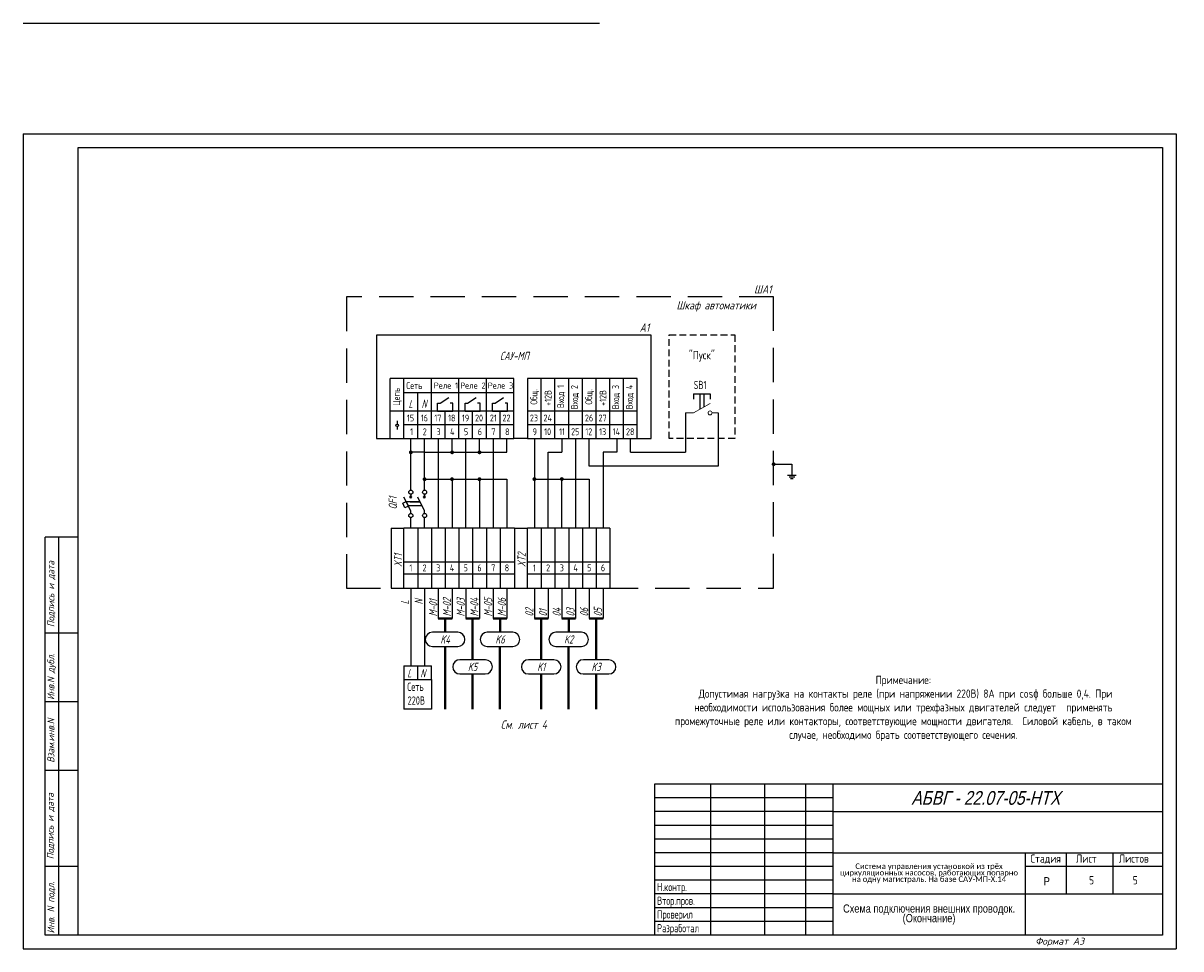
# Model space of a CAD drawing. Header units: millimetres. Extents: x 1953 to 2374, y 690 to 2622.
# Tile 1 of 4: x 1953 to 2374, y 690 to 1027. Entities that reach past the tile are written whole.
import ezdxf
from ezdxf.enums import TextEntityAlignment as Align

# ---------------------------------------------------------------- set-up
doc = ezdxf.new("R2010")
doc.units = ezdxf.units.MM
doc.linetypes.add('CONTI', pattern=[0])
doc.linetypes.add('DASHED2', pattern=[0.375, 0.25, -0.125])
doc.layers.add('015', color=7, linetype='Continuous', lineweight=15)
for name, color, linetype in [('Размеры', 3, 'Continuous'), ('Съемка', 162, 'Continuous'), ('Текст', 7, 'Continuous'), ('Форматка', 4, 'Continuous')]:
    doc.layers.add(name, color=color, linetype=linetype)
doc.layers.add('Слой1', color=10, linetype='Continuous', lineweight=200, plot=False)
doc.styles.add('35', font='romans.shx', dxfattribs={"width": 0.7, "oblique": 15, "height": 3.5})
doc.styles.add('Arial', font='arial.ttf')
doc.styles.add('GOST', font='GOST.shx', dxfattribs={"oblique": 15})
doc.styles.add('gost2304', font='gost_ptb.shx', dxfattribs={"width": 0.8, "oblique": 15, "height": 2.5})
doc.styles.add('Romans8', font='romans8.shx', dxfattribs={"width": 0.8, "height": 3})
doc.styles.add('style3', font='simplex.shx', dxfattribs={"height": 3})
doc.styles.add('style4', font='romans.shx', dxfattribs={"width": 0.7, "height": 3})

msp = doc.modelspace()

# ---------------------------------------------------------------- hatches: boundary and pattern name
at = {"layer": 'Съемка', "linetype": 'CONTI', "ltscale": 0.3}
for points in [[(2094.57, 870.5, 1), (2093.16, 870.5, 1)], [(2109.57, 870.5, 1), (2108.16, 870.5, 1)], [(2119.57, 870.5, 1), (2118.16, 870.5, 1)], [(2226.03, 865.45, 1), (2226.03, 866.87, 1)], [(2099.57, 860.71, 1), (2098.16, 860.71, 1)], [(2109.57, 860.71, 1), (2108.16, 860.71, 1)]]:
    msp.add_hatch(color=7, dxfattribs=at).paths.add_polyline_path(points)
h = msp.add_hatch(color=7, dxfattribs=at)
edge = h.paths.add_edge_path()
edge.add_arc((2118.87, 860.71), 0.709, 0, 360)
h = msp.add_hatch(color=7, dxfattribs=at)
edge = h.paths.add_edge_path()
edge.add_arc((2138.87, 860.75), 0.709, 0, 360)
h = msp.add_hatch(color=7, dxfattribs=at)
edge = h.paths.add_edge_path()
edge.add_arc((2148.87, 860.75), 0.709, 0, 360)

# ---------------------------------------------------------------- linework, layer by layer
for p, q in [((2091.37, 913.19), (2081.37, 913.19)), ((2081.37, 913.19), (2081.37, 875.5)), ((2181.37, 913.19), (2091.37, 913.19)), ((2181.37, 875.5), (2181.37, 913.19)), ((2086.37, 885.5), (2086.37, 897.34)), ((2091.37, 897.34), (2086.37, 897.34)), ((2091.37, 885.5), (2091.37, 897.34)), ((2096.37, 897.34), (2091.37, 897.34)), ((2101.37, 897.34), (2096.37, 897.34)), ((2101.37, 885.5), (2101.37, 897.34)), ((2106.37, 897.34), (2101.37, 897.34)), ((2111.37, 897.34), (2106.37, 897.34)), ((2111.37, 885.5), (2111.37, 897.34)), ((2116.37, 897.34), (2111.37, 897.34)), ((2121.37, 897.34), (2116.37, 897.34)), ((2121.37, 885.5), (2121.37, 897.34)), ((2126.37, 897.34), (2121.37, 897.34)), ((2131.37, 897.34), (2126.37, 897.34)), ((2131.37, 885.5), (2131.37, 897.34)), ((2141.37, 897.34), (2136.37, 897.34)), ((2136.37, 897.34), (2136.37, 875.5)), ((2141.37, 885.5), (2141.37, 897.34)), ((2146.37, 897.34), (2141.37, 897.34)), ((2146.37, 885.5), (2146.37, 897.34)), ((2151.37, 897.34), (2146.37, 897.34)), ((2151.37, 885.5), (2151.37, 897.34)), ((2156.37, 897.34), (2151.37, 897.34)), ((2156.37, 885.5), (2156.37, 897.34)), ((2161.37, 897.34), (2156.37, 897.34)), ((2161.37, 885.5), (2161.37, 897.34)), ((2166.37, 897.34), (2161.37, 897.34)), ((2166.37, 885.5), (2166.37, 897.34)), ((2171.37, 897.34), (2166.37, 897.34)), ((2171.37, 885.5), (2171.37, 897.34)), ((2176.37, 897.34), (2171.37, 897.34)), ((2176.37, 885.5), (2176.37, 897.34)), ((2096.37, 885.5), (2096.37, 892.34)), ((2196.87, 891.87), (2202.87, 891.87)), ((2196.87, 891.87), (2196.87, 889.87)), ((2199.12, 891.87), (2200.62, 891.87)), ((2199.12, 891.87), (2199.12, 886.17)), ((2200.62, 891.87), (2200.62, 887.03)), ((2202.87, 891.87), (2202.87, 889.87)), ((2103.61, 885.5), (2103.61, 888.42)), ((2103.61, 888.42), (2104.54, 888.42)), ((2109.12, 888.42), (2108.19, 888.42)), ((2109.12, 885.5), (2109.12, 888.42)), ((2113.61, 885.5), (2113.61, 888.42)), ((2113.61, 888.42), (2114.54, 888.42)), ((2119.12, 888.42), (2118.19, 888.42)), ((2119.12, 885.5), (2119.12, 888.42)), ((2123.61, 885.5), (2123.61, 888.42)), ((2123.61, 888.42), (2124.54, 888.42)), ((2129.12, 888.42), (2128.19, 888.42)), ((2129.12, 885.5), (2129.12, 888.42)), ((2086.37, 880.5), (2086.37, 885.5)), ((2091.37, 885.5), (2086.37, 885.5)), ((2091.37, 880.5), (2091.37, 885.5)), ((2096.37, 885.5), (2091.37, 885.5)), ((2096.37, 880.5), (2096.37, 885.5)), ((2101.37, 885.5), (2096.37, 885.5)), ((2101.37, 880.5), (2101.37, 885.5)), ((2106.37, 885.5), (2101.37, 885.5)), ((2103.61, 885.5), (2109.12, 885.5)), ((2106.37, 880.5), (2106.37, 885.5)), ((2111.37, 885.5), (2106.37, 885.5)), ((2111.37, 880.5), (2111.37, 885.5)), ((2116.37, 885.5), (2111.37, 885.5)), ((2113.61, 885.5), (2119.12, 885.5)), ((2116.37, 880.5), (2116.37, 885.5)), ((2121.37, 885.5), (2116.37, 885.5)), ((2121.37, 880.5), (2121.37, 885.5)), ((2126.37, 885.5), (2121.37, 885.5)), ((2123.61, 885.5), (2129.12, 885.5)), ((2126.37, 880.5), (2126.37, 885.5)), ((2131.37, 885.5), (2126.37, 885.5)), ((2131.37, 880.5), (2131.37, 885.5)), ((2141.37, 885.5), (2136.37, 885.5)), ((2141.37, 880.5), (2141.37, 885.5)), ((2146.37, 885.5), (2141.37, 885.5)), ((2146.37, 880.5), (2146.37, 885.5)), ((2151.37, 885.5), (2146.37, 885.5)), ((2151.37, 880.5), (2151.37, 885.5)), ((2156.37, 885.5), (2151.37, 885.5)), ((2156.37, 880.5), (2156.37, 885.5)), ((2161.37, 885.5), (2156.37, 885.5)), ((2161.37, 880.5), (2161.37, 885.5)), ((2166.37, 885.5), (2161.37, 885.5)), ((2166.37, 880.5), (2166.37, 885.5)), ((2171.37, 885.5), (2166.37, 885.5)), ((2171.37, 880.5), (2171.37, 885.5)), ((2176.37, 885.5), (2171.37, 885.5)), ((2176.37, 880.5), (2176.37, 885.5)), ((2193.87, 884.87), (2193.87, 870.5)), ((2205.87, 884.87), (2205.87, 865.5)), ((2086.37, 875.5), (2086.37, 880.5)), ((2091.37, 875.5), (2091.37, 880.5)), ((2096.37, 880.5), (2091.37, 880.5)), ((2096.37, 875.5), (2096.37, 880.5)), ((2101.37, 880.5), (2096.37, 880.5)), ((2101.37, 875.5), (2101.37, 880.5)), ((2106.37, 880.5), (2101.37, 880.5)), ((2106.37, 875.5), (2106.37, 880.5)), ((2111.37, 880.5), (2106.37, 880.5)), ((2111.37, 875.5), (2111.37, 880.5)), ((2116.37, 880.5), (2111.37, 880.5)), ((2116.37, 875.5), (2116.37, 880.5)), ((2121.37, 880.5), (2116.37, 880.5)), ((2121.37, 875.5), (2121.37, 880.5)), ((2126.37, 880.5), (2121.37, 880.5)), ((2126.37, 875.5), (2126.37, 880.5)), ((2131.37, 880.5), (2126.37, 880.5)), ((2131.37, 875.5), (2131.37, 880.5)), ((2141.37, 880.5), (2136.37, 880.5)), ((2141.37, 875.5), (2141.37, 880.5)), ((2146.37, 880.5), (2141.37, 880.5)), ((2146.37, 875.5), (2146.37, 880.5)), ((2151.37, 880.5), (2146.37, 880.5)), ((2151.37, 875.5), (2151.37, 880.5)), ((2156.37, 880.5), (2151.37, 880.5)), ((2156.37, 875.5), (2156.37, 880.5)), ((2161.37, 880.5), (2156.37, 880.5)), ((2161.37, 875.5), (2161.37, 880.5)), ((2166.37, 880.5), (2161.37, 880.5)), ((2166.37, 875.5), (2166.37, 880.5)), ((2171.37, 880.5), (2166.37, 880.5)), ((2171.37, 875.5), (2171.37, 880.5)), ((2176.37, 880.5), (2171.37, 880.5)), ((2176.37, 875.5), (2176.37, 880.5)), ((2081.37, 875.5), (2086.37, 875.5)), ((2086.37, 875.5), (2091.37, 875.5)), ((2091.37, 875.5), (2096.37, 875.5)), ((2093.87, 858.58), (2093.87, 875.5)), ((2096.37, 875.5), (2101.37, 875.5)), ((2098.87, 870.5), (2098.87, 875.5)), ((2101.37, 875.5), (2106.37, 875.5)), ((2103.87, 875.5), (2103.87, 858.58)), ((2106.37, 875.5), (2111.37, 875.5)), ((2108.87, 870.5), (2108.87, 875.5)), ((2111.37, 875.5), (2116.37, 875.5)), ((2113.87, 858.58), (2113.87, 875.5)), ((2116.37, 875.5), (2121.37, 875.5)), ((2118.87, 870.5), (2118.87, 875.5)), ((2121.37, 875.5), (2126.37, 875.5)), ((2123.87, 875.5), (2123.87, 858.58)), ((2126.37, 875.5), (2131.37, 875.5)), ((2128.87, 870.5), (2128.87, 875.5)), ((2136.37, 875.5), (2131.37, 875.5)), ((2136.37, 875.5), (2141.37, 875.5)), ((2138.87, 875.5), (2138.87, 858.58)), ((2141.37, 875.5), (2146.37, 875.5)), ((2146.37, 875.5), (2151.37, 875.5)), ((2148.87, 875.5), (2148.87, 870.5)), ((2151.37, 875.5), (2156.37, 875.5)), ((2153.87, 875.5), (2153.87, 858.58)), ((2156.37, 875.5), (2161.37, 875.5)), ((2158.87, 865.5), (2158.87, 875.5)), ((2161.37, 875.5), (2166.37, 875.5)), ((2166.37, 875.5), (2171.37, 875.5)), ((2168.87, 875.5), (2168.87, 870.5)), ((2171.37, 875.5), (2176.37, 875.5)), ((2173.87, 870.5), (2173.87, 875.5)), ((2176.37, 875.5), (2181.37, 875.5)), ((2098.87, 870.5), (2093.87, 870.5)), ((2098.87, 858.58), (2098.87, 870.5)), ((2098.87, 870.5), (2108.87, 870.5)), ((2108.87, 870.5), (2118.87, 870.5)), ((2118.87, 870.5), (2128.87, 870.5)), ((2143.87, 858.58), (2143.87, 870.5)), ((2143.87, 870.5), (2148.87, 870.5)), ((2163.87, 870.5), (2163.87, 858.58)), ((2168.87, 870.5), (2163.87, 870.5)), ((2173.87, 870.5), (2193.87, 870.5)), ((2205.87, 865.5), (2158.87, 865.5)), ((2226.03, 866.16), (2232.64, 866.16)), ((2232.64, 866.16), (2232.64, 862.23)), ((2098.87, 860.71), (2108.87, 860.71)), ((2108.87, 860.71), (2108.87, 858.58)), ((2108.87, 860.71), (2118.87, 860.71)), ((2118.87, 860.71), (2118.87, 858.58)), ((2118.87, 860.71), (2128.87, 860.71)), ((2128.87, 860.71), (2128.87, 858.58)), ((2138.87, 860.75), (2158.87, 860.75)), ((2148.87, 858.58), (2148.87, 860.75)), ((2158.87, 860.75), (2158.87, 858.58)), ((2231.13, 862.23), (2234.29, 862.23)), ((2231.72, 861.57), (2233.7, 861.57)), ((2232.11, 860.92), (2233.18, 860.92)), ((2093.87, 856.72), (2093.87, 858.58)), ((2098.87, 856.72), (2098.87, 858.58)), ((2103.87, 858.58), (2103.87, 842.88)), ((2108.87, 858.58), (2108.87, 842.88)), ((2113.87, 842.88), (2113.87, 858.58)), ((2118.87, 858.58), (2118.87, 842.88)), ((2123.87, 858.58), (2123.87, 842.88)), ((2128.87, 858.58), (2128.87, 842.88)), ((2138.87, 858.58), (2138.87, 842.88)), ((2143.87, 842.88), (2143.87, 858.58)), ((2148.87, 842.88), (2148.87, 858.58)), ((2153.87, 858.58), (2153.87, 842.88)), ((2158.87, 858.58), (2158.87, 842.88)), ((2163.87, 858.58), (2163.87, 842.88)), ((2093.87, 842.88), (2093.87, 846.72)), ((2093.87, 842.88), (2093.87, 846.72)), ((2093.87, 842.88), (2093.87, 846.72)), ((2098.87, 842.88), (2098.87, 846.72)), ((2096.37, 842.88), (2091.37, 842.88)), ((2096.37, 842.88), (2096.37, 821.04)), ((2101.37, 842.88), (2096.37, 842.88)), ((2101.37, 842.88), (2101.37, 821.04)), ((2106.37, 842.88), (2101.37, 842.88)), ((2106.37, 842.88), (2106.37, 821.04)), ((2111.37, 842.88), (2106.37, 842.88)), ((2111.37, 842.88), (2111.37, 821.04)), ((2116.37, 842.88), (2111.37, 842.88)), ((2116.37, 842.88), (2116.37, 821.04)), ((2121.37, 842.88), (2116.37, 842.88)), ((2121.37, 842.88), (2121.37, 821.04)), ((2126.37, 842.88), (2121.37, 842.88)), ((2126.37, 842.88), (2126.37, 821.04)), ((2131.65, 842.88), (2126.37, 842.88)), ((2131.65, 842.88), (2131.65, 821.04)), ((2141.37, 842.88), (2136.37, 842.88)), ((2141.37, 842.88), (2141.37, 821.04)), ((2146.37, 842.88), (2141.37, 842.88)), ((2146.37, 842.88), (2146.37, 821.04)), ((2146.37, 842.88), (2146.37, 821.04)), ((2151.37, 842.88), (2146.37, 842.88)), ((2151.37, 842.88), (2151.37, 821.04)), ((2151.37, 842.88), (2151.37, 821.04)), ((2151.37, 842.88), (2151.37, 821.04)), ((2156.37, 842.88), (2151.37, 842.88)), ((2156.37, 842.88), (2156.37, 821.04)), ((2161.37, 842.88), (2156.37, 842.88)), ((2161.37, 842.88), (2161.37, 821.04)), ((2161.37, 842.88), (2161.37, 821.04)), ((2166.37, 842.88), (2161.37, 842.88)), ((2166.37, 842.88), (2166.37, 821.04)), ((2091.37, 830.64), (2096.37, 830.64)), ((2096.37, 830.64), (2101.37, 830.64)), ((2101.37, 830.64), (2106.37, 830.64)), ((2106.37, 830.64), (2111.37, 830.64)), ((2111.37, 830.64), (2116.37, 830.64)), ((2116.37, 830.64), (2121.37, 830.64)), ((2121.37, 830.64), (2126.37, 830.64)), ((2126.37, 830.64), (2131.65, 830.64)), ((2136.37, 830.64), (2141.37, 830.64)), ((2141.37, 830.64), (2146.37, 830.64)), ((2146.37, 830.64), (2151.37, 830.64)), ((2151.37, 830.64), (2156.37, 830.64)), ((2156.37, 830.64), (2161.37, 830.64)), ((2161.37, 830.64), (2166.37, 830.64)), ((2091.37, 826.17), (2096.37, 826.17)), ((2096.37, 826.17), (2101.37, 826.17)), ((2101.37, 826.17), (2106.37, 826.17)), ((2106.37, 826.17), (2111.37, 826.17)), ((2111.37, 826.17), (2116.37, 826.17)), ((2116.37, 826.17), (2121.37, 826.17)), ((2121.37, 826.17), (2126.37, 826.17)), ((2126.37, 826.17), (2131.65, 826.17)), ((2136.37, 826.17), (2141.37, 826.17)), ((2141.37, 826.17), (2146.37, 826.17)), ((2146.37, 826.17), (2151.37, 826.17)), ((2151.37, 826.17), (2156.37, 826.17)), ((2156.37, 826.17), (2161.37, 826.17)), ((2161.37, 826.17), (2166.37, 826.17)), ((2091.37, 821.04), (2096.37, 821.04)), ((2093.87, 821.04), (2093.87, 812.68)), ((2096.37, 821.04), (2101.37, 821.04)), ((2098.87, 821.04), (2098.87, 812.68)), ((2101.37, 821.04), (2106.37, 821.04)), ((2103.87, 821.04), (2103.87, 809.92)), ((2106.37, 821.04), (2111.37, 821.04)), ((2108.87, 821.04), (2108.87, 809.92)), ((2111.37, 821.04), (2116.37, 821.04)), ((2113.87, 821.04), (2113.87, 809.92)), ((2116.37, 821.04), (2121.37, 821.04)), ((2118.87, 821.04), (2118.87, 809.92)), ((2121.37, 821.04), (2126.37, 821.04)), ((2123.87, 821.04), (2123.87, 809.92)), ((2126.37, 821.04), (2131.37, 821.04)), ((2128.87, 821.04), (2128.87, 809.92)), ((2136.37, 821.04), (2141.37, 821.04)), ((2136.37, 821.04), (2141.37, 821.04)), ((2138.87, 821.04), (2138.87, 809.92)), ((2141.37, 821.04), (2146.37, 821.04)), ((2143.87, 821.04), (2143.87, 809.92)), ((2146.37, 821.04), (2151.37, 821.04)), ((2148.87, 821.04), (2148.87, 809.92)), ((2151.37, 821.04), (2156.37, 821.04)), ((2151.37, 821.04), (2156.37, 821.04)), ((2153.87, 821.04), (2153.87, 809.92)), ((2156.37, 821.04), (2161.37, 821.04)), ((2158.87, 821.04), (2158.87, 809.92)), ((2161.37, 821.04), (2166.37, 821.04)), ((2163.87, 821.04), (2163.87, 809.92)), ((2093.87, 812.68), (2093.87, 792.73)), ((2098.87, 812.68), (2098.87, 792.73)), ((2111.01, 804.92), (2101.72, 804.92)), ((2131.01, 804.92), (2121.72, 804.92)), ((2156.01, 804.92), (2146.72, 804.92)), ((2121.01, 794.92), (2111.72, 794.92)), ((2146.01, 794.92), (2136.72, 794.92)), ((2166.01, 794.92), (2156.72, 794.92)), ((2091.37, 792.73), (2096.37, 792.73)), ((2091.37, 792.73), (2091.37, 787.73)), ((2096.37, 792.73), (2101.37, 792.73)), ((2096.37, 787.73), (2096.37, 792.73)), ((2101.37, 787.73), (2101.37, 792.73)), ((2091.37, 787.73), (2101.37, 787.73)), ((2091.37, 787.73), (2091.37, 776.95)), ((2101.37, 787.73), (2101.37, 776.95)), ((2101.37, 776.95), (2091.37, 776.95))]:
    msp.add_line(p, q)
at = {"color": 7}
for p, q in [((2104.54, 888.42), (2107.66, 890.47)), ((2114.54, 888.42), (2117.66, 890.47)), ((2124.54, 888.42), (2127.66, 890.47)), ((2103.61, 885.5), (2103.61, 888.42)), ((2113.61, 885.5), (2113.61, 888.42)), ((2123.61, 885.5), (2123.61, 888.42)), ((2088.87, 881.93), (2088.87, 880.81)), ((2088.87, 879.91), (2088.87, 878.78)), ((2097.24, 852.47), (2092.24, 852.47)), ((2093.68, 852.47), (2097.24, 852.47)), ((2097.99, 850.97), (2092.99, 850.97)), ((2101.7, 799.75), (2110.98, 799.75)), ((2121.7, 799.75), (2130.98, 799.75)), ((2146.7, 799.75), (2155.98, 799.75)), ((2111.7, 789.75), (2120.98, 789.75)), ((2136.7, 789.75), (2145.98, 789.75)), ((2156.7, 789.75), (2165.98, 789.75))]:
    msp.add_line(p, q, dxfattribs=at)
at = {"color": 0}
for p, q in [((2093.87, 849.22), (2091.37, 854.22)), ((2093.47, 853.83), (2094.26, 854.61)), ((2094.26, 853.83), (2093.47, 854.61)), ((2093.87, 855.22), (2093.87, 854.22)), ((2098.87, 849.22), (2096.37, 854.22)), ((2098.47, 853.83), (2099.26, 854.61)), ((2099.26, 853.83), (2098.47, 854.61)), ((2098.87, 855.22), (2098.87, 854.22)), ((2093.87, 848.22), (2093.87, 849.22)), ((2098.87, 848.22), (2098.87, 849.22))]:
    msp.add_line(p, q, dxfattribs=at)
at = {"color": 0, "linetype": 'ByBlock'}
msp.add_line((2086.65, 842.88), (2086.65, 821.04), dxfattribs=at)
at = {"color": 0, "linetype": 'ByBlock', "ltscale": 0.1}
for p, q in [((2091.37, 821.04), (2091.37, 842.88)), ((2136.37, 821.04), (2136.37, 842.88))]:
    msp.add_line(p, q, dxfattribs=at)
at = {"lineweight": 40}
for p, q in [((2103.87, 809.92), (2108.87, 809.92)), ((2106.37, 804.92), (2106.37, 809.92)), ((2113.87, 809.92), (2118.87, 809.92)), ((2116.37, 794.92), (2116.37, 809.92)), ((2123.87, 809.92), (2128.87, 809.92)), ((2126.37, 804.92), (2126.37, 809.92)), ((2138.87, 809.92), (2143.87, 809.92)), ((2141.37, 794.92), (2141.37, 809.92)), ((2148.87, 809.92), (2153.87, 809.92)), ((2151.37, 804.92), (2151.37, 809.92)), ((2158.87, 809.92), (2163.87, 809.92)), ((2161.37, 794.92), (2161.37, 809.92)), ((2106.34, 799.75), (2106.34, 776.95)), ((2126.34, 799.75), (2126.34, 776.95)), ((2151.34, 799.75), (2151.34, 776.95)), ((2116.34, 789.75), (2116.34, 776.95)), ((2141.34, 789.75), (2141.34, 776.95)), ((2161.34, 789.75), (2161.34, 776.95))]:
    msp.add_line(p, q, dxfattribs=at)
at = {"color": 3, "linetype": 'DASHED2', "ltscale": 50}
msp.add_lwpolyline([(2226.03, 927.11), (2070.37, 927.11), (2070.37, 821.04), (2226.03, 821.04)], close=True, dxfattribs=at)
at = {"linetype": 'DASHED2', "ltscale": 10}
msp.add_lwpolyline([(2187.97, 913.3), (2211.91, 913.3), (2211.91, 875.5), (2187.97, 875.5)], close=True, dxfattribs=at)
at = {"color": 0, "ltscale": 0.008}
msp.add_lwpolyline([(2091.73, 850.3), (2090.89, 851.99), (2092.16, 852.63), (2093.01, 850.93)], close=True, dxfattribs=at)
at = {"color": 7}
msp.add_circle((2088.87, 880.36), 0.452, dxfattribs=at)
at = {"color": 0}
for centre in [(2093.87, 855.97), (2098.87, 855.97), (2093.87, 847.47), (2098.87, 847.47)]:
    msp.add_circle(centre, 0.75, dxfattribs=at)
at = {"color": 7}
for centre, start, end in [((2101.72, 802.33), 90, 269.4515), ((2110.98, 802.33), 270, 89.4515), ((2121.72, 802.33), 90, 269.4515), ((2130.98, 802.33), 270, 89.4515), ((2146.72, 802.33), 90, 269.4515), ((2155.98, 802.33), 270, 89.4515), ((2111.72, 792.33), 90, 269.4515), ((2120.98, 792.33), 270, 89.4515), ((2136.72, 792.33), 90, 269.4515), ((2145.98, 792.33), 270, 89.4515), ((2156.72, 792.33), 90, 269.4515), ((2165.98, 792.33), 270, 89.4515)]:
    msp.add_arc(centre, 2.59, start, end, dxfattribs=at)
at = {"layer": '015', "color": 7, "ltscale": 100}
for p, q in [((2196.87, 884.87), (2202.87, 888.33)), ((2193.87, 884.87), (2196.87, 884.87)), ((2203.59, 884.87), (2205.87, 884.87))]:
    msp.add_line(p, q, dxfattribs=at)
at = {"layer": '015', "color": 7, "ltscale": 0.008}
for start, end in [(90, 270), (270, 90)]:
    msp.add_arc((2202.87, 884.87), 0.726, start, end, dxfattribs=at)
at = {"layer": 'Размеры', "color": 7}
for p, q in [((2091.37, 892.34), (2131.37, 892.34)), ((2086.65, 842.88), (2091.37, 842.88)), ((2131.65, 842.88), (2136.37, 842.88)), ((2086.65, 821.04), (2091.37, 821.04)), ((2131.65, 821.04), (2136.37, 821.04))]:
    msp.add_line(p, q, dxfattribs=at)
at = {"layer": 'Слой1', "color": 7, "linetype": 'ByBlock', "lineweight": -3, "ltscale": 0.4}
for p, q in [((1952.64, 1026.87), (2162.64, 1026.87)), ((1952.64, 1026.87), (2162.64, 1026.87)), ((1952.64, 1026.87), (2162.64, 1026.87)), ((1952.64, 986.59), (2162.64, 986.59)), ((1971.34, 986.59), (2372.64, 986.59)), ((1952.64, 689.59), (2162.64, 689.59)), ((2162.64, 689.59), (2372.64, 689.59))]:
    msp.add_line(p, q, dxfattribs=at)
at = {"layer": 'Слой1', "color": 7, "lineweight": -3}
for p, q in [((1952.64, 986.59), (1952.64, 689.59)), ((1952.64, 986.59), (1952.64, 689.59)), ((1952.64, 986.59), (1952.64, 689.59)), ((1952.64, 986.59), (1952.64, 689.59)), ((2372.64, 986.59), (2372.64, 689.59)), ((2372.64, 986.59), (2372.64, 689.59)), ((2372.64, 986.59), (2372.64, 689.59))]:
    msp.add_line(p, q, dxfattribs=at)
at = {"layer": 'Форматка', "color": 7, "lineweight": -3}
for p, q in [((1972.64, 694.59), (1972.64, 981.59)), ((1972.64, 981.59), (2367.64, 981.59)), ((2367.64, 981.59), (2367.64, 694.59)), ((1972.64, 839.59), (1960.64, 839.59)), ((1960.64, 694.59), (1960.64, 839.59)), ((1965.64, 694.59), (1965.64, 839.59)), ((1972.64, 804.59), (1960.64, 804.59)), ((1972.64, 779.59), (1960.64, 779.59)), ((1972.64, 754.59), (1960.64, 754.59)), ((2367.64, 749.59), (2182.64, 749.59)), ((2182.64, 749.59), (2182.64, 694.59)), ((2203.02, 749.59), (2203.02, 694.59)), ((2222.64, 749.59), (2222.64, 694.59)), ((2237.64, 749.59), (2237.64, 694.59)), ((2247.64, 749.59), (2247.64, 694.59)), ((2247.64, 744.59), (2182.64, 744.59)), ((2247.64, 739.59), (2182.64, 739.59)), ((2247.64, 739.59), (2367.64, 739.59)), ((2247.64, 734.59), (2182.64, 734.59)), ((2247.64, 729.59), (2182.64, 729.59)), ((2247.64, 724.59), (2182.64, 724.59)), ((2247.64, 724.59), (2367.64, 724.59)), ((2317.64, 724.59), (2317.64, 694.59)), ((2332.64, 724.59), (2332.64, 709.59)), ((2349.64, 724.59), (2349.64, 709.59)), ((1972.64, 719.59), (1960.64, 719.59)), ((2247.64, 719.59), (2182.64, 719.59)), ((2367.64, 719.59), (2317.64, 719.59)), ((2247.64, 714.59), (2182.64, 714.59)), ((2247.64, 709.59), (2182.64, 709.59)), ((2247.64, 709.59), (2367.64, 709.59)), ((2247.64, 704.59), (2182.64, 704.59)), ((2247.64, 699.59), (2182.64, 699.59)), ((2367.64, 694.59), (1960.64, 694.59))]:
    msp.add_line(p, q, dxfattribs=at)

# ---------------------------------------------------------------- texts
at = {"color": 7, "oblique": 15}
for s, style, width, p in [('ШA1', 'style4', 0.8, (2222.08, 929.89)), ('Шкаф автоматики', 'style4', 0.8, (2205.11, 924.05)), ('A1', 'style4', 0.8, (2178.99, 915.97)), ('K4', 'style4', 0.7, (2106.35, 802.33)), ('K6', 'style4', 0.7, (2126.35, 802.33)), ('K2', 'style4', 0.7, (2151.35, 802.33)), ('K5', 'style4', 0.7, (2116.35, 792.33)), ('K1', 'style4', 0.7, (2141.35, 792.33)), ('K3', 'style4', 0.7, (2161.35, 792.33)), ('L', 'style3', 0.669676, (2093.33, 790.03)), ('N', 'style3', 0.669676, (2098.23, 790.03)), ('См. лист 4', 'style4', 0.8, (2135.03, 771.32))]:
    msp.add_text(s, height=3, dxfattribs=dict(at, style=style, width=width)).set_placement(p, align=Align.MIDDLE_CENTER)
at = {"color": 7, "style": 'style3', "oblique": 15, "width": 0.669676}
for s, p in [('L', (2093.03, 886.65)), ('N', (2097.76, 886.68))]:
    msp.add_text(s, height=3, dxfattribs=at).set_placement(p)
at = {"color": 7, "style": 'style4', "oblique": 15, "width": 0.700428}
for s, p in [('XT1', (2090.71, 828.71)), ('XT2', (2135.71, 828.71)), ('L', (2093.21, 815.08)), ('N', (2098.21, 815.08)), ('M-01', (2103.51, 810.69)), ('M-02', (2108.51, 810.69)), ('M-03', (2113.51, 810.69)), ('M-04', (2118.51, 810.69)), ('M-05', (2123.51, 810.69)), ('M-06', (2128.51, 810.69)), ('02', (2138.51, 810.69)), ('01', (2143.51, 810.69)), ('04', (2148.51, 810.69)), ('03', (2153.51, 810.69)), ('06', (2158.51, 810.69)), ('05', (2163.51, 810.69))]:
    msp.add_text(s, height=3, rotation=90, dxfattribs=at).set_placement(p)
at = {"lineweight": -3, "style": 'Arial', "oblique": 15, "width": 0.8}
msp.add_text('АБВГ - 22.07-05-НТХ', height=5, dxfattribs=at).set_placement((2330.4, 744.58), align=Align.MIDDLE_RIGHT)
at = {"color": 7, "style": 'Arial', "width": 0.8}
msp.add_text('Р', height=3, dxfattribs=at).set_placement((2324.41, 712.72))
at = {"color": 3, "insert": (2196.9, 896.55), "char_height": 3, "attachment_point": 1, "style": 'style4'}
msp.add_mtext_dynamic_manual_height_columns('SB1', width=11.9984, gutter_width=15, heights=[0], dxfattribs=at)
at = {"insert": (2092.1, 786.57), "char_height": 3, "attachment_point": 1, "style": 'style4'}
msp.add_mtext_dynamic_manual_height_columns('\\pi0.4899;Сеть\\P\\pi0.5899;220В', width=9.0798, gutter_width=15, heights=[0], dxfattribs=at)
at = {"insert": (2282.64, 717.09), "char_height": 2.2, "width": 70, "attachment_point": 5, "line_spacing_factor": 0.7, "style": 'Arial'}
msp.add_mtext('{\\fCalibri|b0|i0|c204|p34;\\H0.91667x;Система управления установкой из трёх циркуляционных насосов, работающих попарно \\fCalibri|b0|i0|c0|p34;\\H1.856x; \\H0.53878x;\\P\\fCalibri|b0|i0|c204|p34;на одну магистраль.\\fCalibri|b0|i0|c0|p34; \\fCalibri|b0|i0|c204|p34;На базе САУ-МП-Х.14\\H1.8986x; }', dxfattribs=at)
at = {"color": 7, "insert": (2282.64, 702.09), "char_height": 3, "width": 70, "attachment_point": 5, "line_spacing_factor": 0.7, "style": 'Arial'}
msp.add_mtext('\\pt24;{\\W0.8;Схема подключения внешних проводок. (Окончание)}', dxfattribs=at)
at = {"color": 0, "style": 'gost2304', "oblique": 15, "width": 0.8, "flags": 8}
msp.add_attdef('QF1', text='QF1', height=3, rotation=90, dxfattribs=at).set_placement((2088.79, 851.99), align=Align.CENTER)
at = {"layer": 'Текст', "lineweight": -3, "style": 'GOST', "oblique": 15, "width": 0.8}
msp.add_text('САУ-МП', height=3, dxfattribs=at).set_placement((2131.59, 905.62), align=Align.MIDDLE_CENTER)
at = {"layer": 'Текст', "color": 0, "style": 'Romans8', "width": 0.8}
for s, height, p in [('Сеть', 2.5, (2092.22, 893.59)), ('Реле 1', 2.2, (2102.21, 893.74)), ('Реле 2', 2.2, (2111.84, 893.74)), ('Реле 3', 2.2, (2121.87, 893.74)), ('15', 2.5, (2092.44, 881.75)), ('16', 2.5, (2097.48, 881.75)), ('17', 2.5, (2102.44, 881.75)), ('18', 2.5, (2107.44, 881.75)), ('19', 2.5, (2112.48, 881.75)), ('20', 2.5, (2117.25, 881.75)), ('21', 2.5, (2122.67, 881.75)), ('22', 2.5, (2127.25, 881.75)), ('23', 2.5, (2137.25, 881.75)), ('24', 2.5, (2142.2, 881.75)), ('26', 2.5, (2157.29, 881.75)), ('27', 2.5, (2162.25, 881.75)), ('1', 2.5, (2093.63, 876.75)), ('2', 2.5, (2098.2, 876.75)), ('3', 2.5, (2103.2, 876.75)), ('4', 2.5, (2108.15, 876.75)), ('5', 2.5, (2113.2, 876.75)), ('6', 2.5, (2118.25, 876.75)), ('7', 2.5, (2123.2, 876.75)), ('8', 2.5, (2128.2, 876.75)), ('9', 2.5, (2138.25, 876.75)), ('10', 2.5, (2142.44, 876.75)), ('11', 2.5, (2147.87, 876.75)), ('25', 2.5, (2152.25, 876.75)), ('12', 2.5, (2157.44, 876.75)), ('13', 2.5, (2162.44, 876.75)), ('14', 2.5, (2167.39, 876.75)), ('28', 2.5, (2172.25, 876.75))]:
    msp.add_text(s, height=height, dxfattribs=at).set_placement(p)
for s, p in [('Общ.', (2139.94, 887.9)), ('Вход 1', (2149.7, 886.61)), ('Вход 2', (2154.7, 886.18)), ('Общ.', (2159.94, 887.9)), ('Вход 3', (2169.7, 886.18)), ('Вход 4', (2174.7, 886.14)), ('Цепь', (2089.88, 887.45)), ('+12В', (2145.12, 887.42)), ('+12В', (2165.12, 887.42))]:
    msp.add_text(s, height=2.5, rotation=90, dxfattribs=at).set_placement(p)
at = {"layer": 'Текст', "insert": (2199.87, 905.5), "char_height": 3, "width": 24.7565, "attachment_point": 5, "line_spacing_factor": 0.9, "style": 'Romans8'}
msp.add_mtext('\\A1;"Пуск"', dxfattribs=at)
at = {"layer": 'Текст', "color": 0, "char_height": 2.5, "width": 5, "attachment_point": 5, "line_spacing_factor": 0.9, "style": 'Romans8'}
for s, insert in [('\\A1;1', (2093.87, 828.4)), ('\\A1;2', (2098.87, 828.4)), ('\\A1;3', (2103.87, 828.4)), ('\\A1;4', (2108.87, 828.4)), ('\\A1;5', (2113.87, 828.4)), ('\\A1;6', (2118.87, 828.4)), ('\\A1;7', (2123.87, 828.4)), ('\\A1;8', (2128.87, 828.4)), ('\\A1;1', (2138.87, 828.4)), ('\\A1;2', (2143.87, 828.4)), ('\\A1;3', (2148.87, 828.4)), ('\\A1;4', (2153.87, 828.4)), ('\\A1;5', (2158.87, 828.4)), ('\\A1;6', (2163.87, 828.4))]:
    msp.add_mtext(s, dxfattribs=dict(at, insert=insert))
at = {"layer": 'Текст', "color": 7, "ltscale": 6.666667, "char_height": 3, "style": 'Romans8'}
for s, insert, width, attachment_point in [('Примечание:^I\\P^IДопустимая нагрузка на контакты реле (при напряжении 220В) 8А при cos{\\C256;ϕ} больше 0,4. При необходимости использования более мощных или трехфазных двигателей следует {\\H1.3333x; }применять промежуточные реле или контакторы, соответствующие мощности двигателя. {\\H1.1389x; }Силовой кабель, в таком случае, необходимо брать соответствующего сечения.                  {\\H1.2037x; }\\~                                                               \\~           {\\H1.1821x; }', (2273.27, 777.18), 181.2748, 5), ('Стадия', (2325.14, 723.99), 15, 2), ('\\pi3.55;Лист', (2332.64, 723.99), 15, 1), ('\\pi4.1499;Листов', (2347.64, 723.99), 20, 1)]:
    msp.add_mtext(s, dxfattribs=dict(at, insert=insert, width=width, attachment_point=attachment_point))
at = {"layer": 'Текст', "color": 7, "insert": (2183.58, 728.63), "char_height": 3, "width": 21.4279, "attachment_point": 1, "style": 'Romans8'}
msp.add_mtext('{\\W0.7;\\P\\P\\PН.контр.   \\PВтор.пров.\\PПроверил\\PРазработал}', dxfattribs=at)
at = {"layer": 'Текст', "color": 7, "ltscale": 100, "char_height": 3, "width": 19.7446, "attachment_point": 5, "style": 'Romans8'}
for insert in [(2341.86, 714.59), (2357.77, 714.59)]:
    msp.add_mtext('\\A1;5', dxfattribs=dict(at, insert=insert))
at = {"layer": 'Форматка', "color": 7, "lineweight": -3, "style": '35', "oblique": 15, "width": 0.9}
for s, p in [('Подпись и дата', (1963.98, 806.84)), ('Инв.N дубл.', (1963.98, 780.3)), ('Взам.инв.N', (1963.98, 757.42)), ('Подпись и дата', (1963.78, 722.26)), ('Инв. N подл.', (1963.98, 695.23))]:
    msp.add_text(s, height=2.5, rotation=90, dxfattribs=at).set_placement(p)
at = {"layer": 'Форматка', "color": 7, "lineweight": -3, "style": '35', "oblique": 15}
msp.add_text('Формат А3', height=2.5, dxfattribs=at).set_placement((2321.35, 691.13))

doc.saveas('drawing.dxf')
